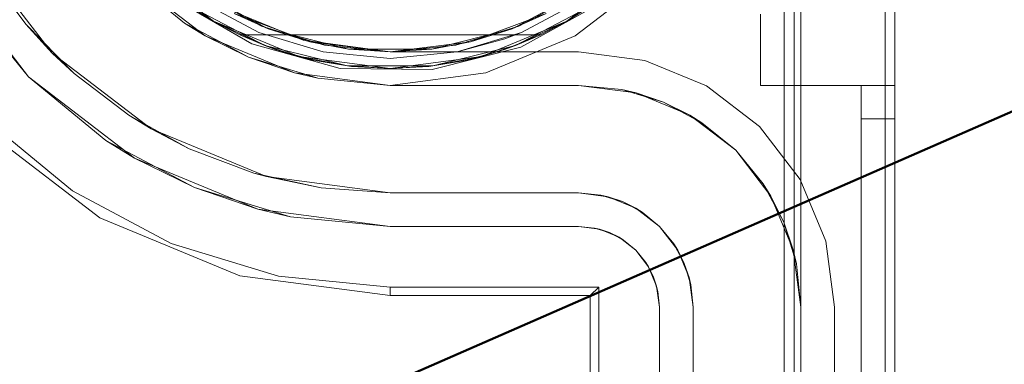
# Model space of a CAD drawing. Extents: x -420 to 300, y 62 to 1112.
# Tile 93 of 256: x -299.697 to -299.405, y 435.804 to 435.907. Entities that reach past the tile are written whole.
import ezdxf

# ---------------------------------------------------------------- set-up
doc = ezdxf.new("R2010")
doc.units = 0
doc.layers.get('0').update_dxf_attribs({"lineweight": 13})
doc.layers.add('ConnectionPoints', color=7, linetype='Continuous', lineweight=50)

# ---------------------------------------------------------------- blocks, each defined once
blk = doc.blocks.new('Blockreferenz-A06CPV4HL0', base_point=(-302.03711, 432.54712))
at = {"color": 251, "linetype": 'ByBlock', "lineweight": -2, "ltscale": 0.13, "true_color": 0x636363}
for p, q in [((-299.46998, 435.99711), (-299.46998, 432.69711)), ((-299.4371, 432.69711), (-299.4371, 435.99711)), ((-299.43999, 435.97679), (-299.43999, 432.71911)), ((-299.69458, 435.88963), (-299.71874, 435.92111)), ((-299.66489, 435.91933), (-299.6421, 435.90185)), ((-299.5321, 435.90185), (-299.50932, 435.91933)), ((-299.71349, 435.91267), (-299.69458, 435.88963)), ((-299.65179, 435.91314), (-299.62823, 435.89942)), ((-299.54823, 435.8985), (-299.52436, 435.91168)), ((-299.61299, 435.90052), (-299.6371, 435.91051)), ((-299.6371, 435.91051), (-299.61299, 435.90052)), ((-299.6421, 435.90185), (-299.61557, 435.89086)), ((-299.5871, 435.89711), (-299.61299, 435.90052)), ((-299.61299, 435.90052), (-299.5871, 435.89711)), ((-299.55863, 435.89086), (-299.5321, 435.90185)), ((-299.62823, 435.89942), (-299.60194, 435.89216)), ((-299.5311, 435.89711), (-299.5871, 435.89711)), ((-299.5871, 435.89711), (-299.5311, 435.89711)), ((-299.5871, 435.89711), (-299.5871, 435.89711)), ((-299.57467, 435.89185), (-299.54823, 435.8985)), ((-299.51143, 435.89452), (-299.5311, 435.89711)), ((-299.5311, 435.89711), (-299.51143, 435.89452)), ((-299.5311, 435.89711), (-299.5311, 435.89711)), ((-299.4931, 435.88693), (-299.51143, 435.89452)), ((-299.51143, 435.89452), (-299.4931, 435.88693)), ((-299.60194, 435.89216), (-299.57467, 435.89185)), ((-299.69458, 435.88963), (-299.67155, 435.87073)), ((-299.6631, 435.86548), (-299.69458, 435.88963)), ((-299.61557, 435.89086), (-299.5871, 435.88711)), ((-299.5871, 435.88711), (-299.55863, 435.89086)), ((-299.47736, 435.87485), (-299.4931, 435.88693)), ((-299.4931, 435.88693), (-299.47736, 435.87485)), ((-299.70731, 435.87691), (-299.68155, 435.85576)), ((-299.7091, 435.87512), (-299.67337, 435.8477)), ((-299.46529, 435.85911), (-299.47736, 435.87485)), ((-299.47736, 435.87485), (-299.46529, 435.85911)), ((-299.64527, 435.85668), (-299.67155, 435.87073)), ((-299.67155, 435.87073), (-299.6631, 435.86548)), ((-299.6631, 435.86548), (-299.64527, 435.85668)), ((-299.62644, 435.85029), (-299.6631, 435.86548)), ((-299.45769, 435.84078), (-299.46529, 435.85911)), ((-299.46529, 435.85911), (-299.45769, 435.84078)), ((-299.61676, 435.84804), (-299.64527, 435.85668)), ((-299.64527, 435.85668), (-299.62644, 435.85029)), ((-299.68155, 435.85576), (-299.65216, 435.84006)), ((-299.62644, 435.85029), (-299.61676, 435.84804)), ((-299.5871, 435.84511), (-299.62644, 435.85029)), ((-299.67337, 435.8477), (-299.63176, 435.83046)), ((-299.61676, 435.84804), (-299.5871, 435.84511)), ((-299.5871, 435.84511), (-299.5311, 435.84511)), ((-299.5311, 435.84511), (-299.5871, 435.84511)), ((-299.5871, 435.84511), (-299.5871, 435.84511)), ((-299.5311, 435.84511), (-299.52489, 435.8443)), ((-299.52642, 435.84465), (-299.5311, 435.84511)), ((-299.5311, 435.84511), (-299.52642, 435.84465)), ((-299.5311, 435.84511), (-299.5311, 435.84511)), ((-299.52489, 435.8443), (-299.52642, 435.84465)), ((-299.52642, 435.84465), (-299.52192, 435.84329)), ((-299.52192, 435.84329), (-299.52489, 435.8443)), ((-299.52489, 435.8443), (-299.5191, 435.8419)), ((-299.5191, 435.8419), (-299.52192, 435.84329)), ((-299.52192, 435.84329), (-299.51777, 435.84107)), ((-299.51777, 435.84107), (-299.5191, 435.8419)), ((-299.5191, 435.8419), (-299.51413, 435.83809)), ((-299.65216, 435.84006), (-299.62027, 435.83038)), ((-299.51413, 435.83809), (-299.51777, 435.84107)), ((-299.51777, 435.84107), (-299.51413, 435.83809)), ((-299.4551, 435.82111), (-299.45769, 435.84078)), ((-299.45769, 435.84078), (-299.4551, 435.82111)), ((-299.51413, 435.83809), (-299.51032, 435.83311)), ((-299.51115, 435.83445), (-299.51413, 435.83809)), ((-299.51413, 435.83809), (-299.51115, 435.83445)), ((-299.51032, 435.83311), (-299.51115, 435.83445)), ((-299.51115, 435.83445), (-299.50893, 435.8303)), ((-299.51032, 435.83311), (-299.50792, 435.82733)), ((-299.50893, 435.8303), (-299.51032, 435.83311)), ((-299.63176, 435.83046), (-299.5871, 435.82458)), ((-299.62027, 435.83038), (-299.5871, 435.82711)), ((-299.50792, 435.82733), (-299.50893, 435.8303)), ((-299.50893, 435.8303), (-299.50756, 435.8258)), ((-299.5871, 435.82711), (-299.5251, 435.82711)), ((-299.5871, 435.82458), (-299.5871, 435.82711)), ((-299.52763, 435.82458), (-299.5251, 435.82711)), ((-299.5251, 435.82711), (-299.5251, 432.86711)), ((-299.50756, 435.8258), (-299.50792, 435.82733)), ((-299.50792, 435.82733), (-299.5071, 435.82111)), ((-299.5871, 435.82458), (-299.52763, 435.82458)), ((-299.52763, 435.82458), (-299.52763, 432.86965)), ((-299.5071, 435.82111), (-299.50756, 435.8258)), ((-299.50756, 435.8258), (-299.5071, 435.82111)), ((-299.5071, 435.82111), (-299.5071, 432.87311)), ((-299.5071, 432.87311), (-299.5071, 435.82111)), ((-299.5071, 435.82111), (-299.5071, 435.82111)), ((-299.4551, 432.87311), (-299.4551, 435.82111)), ((-299.4551, 435.82111), (-299.4551, 432.87311)), ((-299.4551, 435.82111), (-299.4551, 435.82111))]:
    blk.add_line(p, q, dxfattribs=at)
blk = doc.blocks.new('Blockreferenz-A06CPV4JL0', base_point=(-299.70212, 435.68472))
at = {"color": 0, "linetype": 'ByBlock', "lineweight": -2, "ltscale": 0.13}
for p, q in [((-299.6396, 435.90618), (-299.66135, 435.92287)), ((-299.66135, 435.92287), (-299.6396, 435.90618)), ((-299.51286, 435.92287), (-299.5346, 435.90618)), ((-299.5346, 435.90618), (-299.51286, 435.92287)), ((-299.62338, 435.90393), (-299.6451, 435.91565)), ((-299.5291, 435.91565), (-299.55083, 435.90393)), ((-299.6468, 435.91074), (-299.6396, 435.90618)), ((-299.62437, 435.89895), (-299.6468, 435.91074)), ((-299.6468, 435.91074), (-299.6396, 435.90618)), ((-299.6468, 435.91074), (-299.62437, 435.89895)), ((-299.6335, 435.90853), (-299.62338, 435.90393)), ((-299.6335, 435.90853), (-299.611, 435.90001)), ((-299.56321, 435.90001), (-299.5407, 435.90853)), ((-299.55083, 435.90393), (-299.5407, 435.90853)), ((-299.52741, 435.91074), (-299.54984, 435.89895)), ((-299.54984, 435.89895), (-299.52741, 435.91074)), ((-299.5346, 435.90618), (-299.52741, 435.91074)), ((-299.5346, 435.90618), (-299.52741, 435.91074)), ((-299.6396, 435.90618), (-299.63182, 435.90211)), ((-299.61428, 435.89569), (-299.6396, 435.90618)), ((-299.6396, 435.90618), (-299.62437, 435.89895)), ((-299.6396, 435.90618), (-299.61428, 435.89569)), ((-299.5346, 435.90618), (-299.55993, 435.89569)), ((-299.55993, 435.89569), (-299.5346, 435.90618)), ((-299.54984, 435.89895), (-299.5346, 435.90618)), ((-299.54238, 435.90211), (-299.5346, 435.90618)), ((-299.59945, 435.89788), (-299.62338, 435.90393)), ((-299.62338, 435.90393), (-299.611, 435.90001)), ((-299.55083, 435.90393), (-299.57476, 435.89788)), ((-299.56321, 435.90001), (-299.55083, 435.90393)), ((-299.63182, 435.90211), (-299.62437, 435.89895)), ((-299.63182, 435.90211), (-299.62113, 435.89778)), ((-299.54238, 435.90211), (-299.63182, 435.90211)), ((-299.63182, 435.90211), (-299.63182, 435.90211)), ((-299.63182, 435.90211), (-299.62113, 435.89778)), ((-299.54238, 435.90211), (-299.63182, 435.90211)), ((-299.611, 435.90001), (-299.59945, 435.89788)), ((-299.611, 435.90001), (-299.5871, 435.89711)), ((-299.5871, 435.89711), (-299.56321, 435.90001)), ((-299.57476, 435.89788), (-299.56321, 435.90001)), ((-299.55308, 435.89778), (-299.54238, 435.90211)), ((-299.55308, 435.89778), (-299.54238, 435.90211)), ((-299.54984, 435.89895), (-299.54238, 435.90211)), ((-299.54238, 435.90211), (-299.54238, 435.90211)), ((-299.62437, 435.89895), (-299.62113, 435.89778)), ((-299.59977, 435.89288), (-299.62437, 435.89895)), ((-299.62437, 435.89895), (-299.61428, 435.89569)), ((-299.62437, 435.89895), (-299.59977, 435.89288)), ((-299.62113, 435.89778), (-299.61809, 435.89692)), ((-299.62113, 435.89778), (-299.61428, 435.89569)), ((-299.61002, 435.89465), (-299.62113, 435.89778)), ((-299.61809, 435.89692), (-299.61252, 435.89535)), ((-299.57476, 435.89788), (-299.59945, 435.89788)), ((-299.59945, 435.89788), (-299.5871, 435.89711)), ((-299.5871, 435.89711), (-299.57476, 435.89788)), ((-299.54984, 435.89895), (-299.57444, 435.89288)), ((-299.57444, 435.89288), (-299.54984, 435.89895)), ((-299.55308, 435.89778), (-299.56419, 435.89465)), ((-299.56169, 435.89535), (-299.55611, 435.89692)), ((-299.55993, 435.89569), (-299.54984, 435.89895)), ((-299.55993, 435.89569), (-299.55308, 435.89778)), ((-299.55611, 435.89692), (-299.55308, 435.89778)), ((-299.55308, 435.89778), (-299.54984, 435.89895)), ((-299.61428, 435.89569), (-299.61002, 435.89465)), ((-299.5871, 435.89211), (-299.61428, 435.89569)), ((-299.61428, 435.89569), (-299.59977, 435.89288)), ((-299.61428, 435.89569), (-299.5871, 435.89211)), ((-299.61252, 435.89535), (-299.61002, 435.89465)), ((-299.61002, 435.89465), (-299.59977, 435.89288)), ((-299.61002, 435.89465), (-299.59863, 435.89275)), ((-299.61002, 435.89465), (-299.59863, 435.89275)), ((-299.55993, 435.89569), (-299.5871, 435.89211)), ((-299.5871, 435.89211), (-299.55993, 435.89569)), ((-299.57558, 435.89275), (-299.56419, 435.89465)), ((-299.57558, 435.89275), (-299.56419, 435.89465)), ((-299.57444, 435.89288), (-299.55993, 435.89569)), ((-299.57444, 435.89288), (-299.56419, 435.89465)), ((-299.56419, 435.89465), (-299.55993, 435.89569)), ((-299.56419, 435.89465), (-299.56169, 435.89535)), ((-299.59977, 435.89288), (-299.59863, 435.89275)), ((-299.57444, 435.89288), (-299.59977, 435.89288)), ((-299.59977, 435.89288), (-299.5871, 435.89211)), ((-299.59977, 435.89288), (-299.57444, 435.89288)), ((-299.59863, 435.89275), (-299.5871, 435.89211)), ((-299.59863, 435.89275), (-299.5871, 435.89211)), ((-299.5871, 435.89211), (-299.57444, 435.89288)), ((-299.5871, 435.89211), (-299.57558, 435.89275)), ((-299.5871, 435.89211), (-299.57558, 435.89275)), ((-299.57558, 435.89275), (-299.57444, 435.89288))]:
    blk.add_line(p, q, dxfattribs=at)
blk = doc.blocks.new('Blockreferenz-A06CPV4PL0', base_point=(-302.03711, 432.54712))
at = {"color": 9, "linetype": 'ByBlock', "lineweight": -2, "ltscale": 0.13, "true_color": 0xc1c9c4}
for p, q in [((-299.4671, 435.99711), (-299.4671, 434.64711)), ((-299.4651, 435.99711), (-299.4651, 432.69711)), ((-299.4651, 435.82111), (-299.4651, 435.99711)), ((-299.4371, 432.69711), (-299.4371, 435.99711)), ((-299.4371, 432.69711), (-299.4371, 435.99711)), ((-299.68751, 435.89671), (-299.71008, 435.92611)), ((-299.70751, 435.92185), (-299.69541, 435.90528)), ((-299.6421, 435.90185), (-299.66489, 435.91933)), ((-299.66489, 435.91933), (-299.64822, 435.90565)), ((-299.64377, 435.9123), (-299.62614, 435.90288)), ((-299.62614, 435.90288), (-299.64377, 435.9123)), ((-299.64266, 435.91397), (-299.62537, 435.90473)), ((-299.54884, 435.90473), (-299.53155, 435.91397)), ((-299.54807, 435.90288), (-299.53044, 435.9123)), ((-299.53044, 435.9123), (-299.54807, 435.90288)), ((-299.64822, 435.90565), (-299.6421, 435.90185)), ((-299.6444, 435.90361), (-299.64822, 435.90565)), ((-299.4771, 435.90833), (-299.4771, 435.90211)), ((-299.4771, 435.90833), (-299.4771, 435.90211)), ((-299.4371, 435.90211), (-299.4371, 435.90833)), ((-299.4371, 435.90833), (-299.4371, 435.90211)), ((-299.69541, 435.90528), (-299.68751, 435.89671)), ((-299.68105, 435.89064), (-299.69541, 435.90528)), ((-299.63767, 435.90001), (-299.6444, 435.90361)), ((-299.62614, 435.90288), (-299.607, 435.89707)), ((-299.607, 435.89707), (-299.62614, 435.90288)), ((-299.62537, 435.90473), (-299.60661, 435.89904)), ((-299.56759, 435.89904), (-299.54884, 435.90473)), ((-299.5672, 435.89707), (-299.54807, 435.90288)), ((-299.55299, 435.90099), (-299.54807, 435.90288)), ((-299.54807, 435.90288), (-299.55299, 435.90099)), ((-299.61557, 435.89086), (-299.6421, 435.90185)), ((-299.6421, 435.90185), (-299.6292, 435.89549)), ((-299.6292, 435.89549), (-299.63767, 435.90001)), ((-299.5672, 435.89707), (-299.55299, 435.90099)), ((-299.55299, 435.90099), (-299.5672, 435.89707)), ((-299.4771, 435.90211), (-299.4771, 435.89488)), ((-299.4771, 435.90211), (-299.4771, 435.89488)), ((-299.4371, 435.89488), (-299.4371, 435.90211)), ((-299.4371, 435.90211), (-299.4371, 435.89488)), ((-299.607, 435.89707), (-299.5871, 435.89511)), ((-299.5871, 435.89511), (-299.607, 435.89707)), ((-299.60661, 435.89904), (-299.5871, 435.89711)), ((-299.5871, 435.89711), (-299.56759, 435.89904)), ((-299.5871, 435.89511), (-299.5672, 435.89707)), ((-299.5672, 435.89707), (-299.5871, 435.89511)), ((-299.6581, 435.87414), (-299.68751, 435.89671)), ((-299.68751, 435.89671), (-299.68105, 435.89064)), ((-299.62001, 435.8927), (-299.6292, 435.89549)), ((-299.6292, 435.89549), (-299.61557, 435.89086)), ((-299.4771, 435.89488), (-299.4771, 435.88711)), ((-299.4771, 435.89488), (-299.4771, 435.88711)), ((-299.4371, 435.88711), (-299.4371, 435.89488)), ((-299.4371, 435.89488), (-299.4371, 435.88711)), ((-299.61271, 435.89049), (-299.62001, 435.8927)), ((-299.68105, 435.89064), (-299.66473, 435.87821)), ((-299.5871, 435.88711), (-299.61557, 435.89086)), ((-299.61557, 435.89086), (-299.60856, 435.88923)), ((-299.60856, 435.88923), (-299.61271, 435.89049)), ((-299.60856, 435.88923), (-299.5871, 435.88711)), ((-299.5311, 435.88711), (-299.5871, 435.88711)), ((-299.5871, 435.88711), (-299.5672, 435.88711)), ((-299.5871, 435.88711), (-299.5871, 435.88711)), ((-299.5672, 435.88711), (-299.54807, 435.88711)), ((-299.54807, 435.88711), (-299.5311, 435.88711)), ((-299.51402, 435.88487), (-299.5311, 435.88711)), ((-299.51823, 435.88585), (-299.5311, 435.88711)), ((-299.5311, 435.88711), (-299.51823, 435.88585)), ((-299.5311, 435.88711), (-299.5311, 435.88711)), ((-299.51402, 435.88487), (-299.51823, 435.88585)), ((-299.51823, 435.88585), (-299.50585, 435.88209)), ((-299.4771, 435.88711), (-299.4471, 435.88711)), ((-299.4771, 435.88711), (-299.4771, 435.88711)), ((-299.4771, 435.88711), (-299.4471, 435.88711)), ((-299.4471, 435.88711), (-299.4471, 435.88692)), ((-299.4421, 435.88711), (-299.4471, 435.88711)), ((-299.4471, 435.88711), (-299.4371, 435.88711)), ((-299.4471, 435.88711), (-299.4471, 434.34711)), ((-299.4471, 435.88711), (-299.4471, 435.88711)), ((-299.4471, 435.88711), (-299.4471, 434.34711)), ((-299.4421, 435.88711), (-299.4471, 435.88711)), ((-299.4471, 435.88711), (-299.4471, 435.88711)), ((-299.4471, 435.88711), (-299.4471, 435.88711)), ((-299.4471, 435.88711), (-299.4471, 435.88711)), ((-299.4471, 435.88711), (-299.4471, 435.88711)), ((-299.4471, 435.88711), (-299.4471, 435.88711)), ((-299.4471, 435.88692), (-299.4471, 435.88711)), ((-299.4471, 435.88711), (-299.4371, 435.88711)), ((-299.4471, 435.88692), (-299.4471, 435.88635)), ((-299.4471, 435.88635), (-299.4471, 435.88692)), ((-299.4471, 435.88635), (-299.4471, 435.88543)), ((-299.4471, 435.88543), (-299.4471, 435.88635)), ((-299.4471, 435.88543), (-299.4471, 435.88419)), ((-299.4471, 435.88419), (-299.4471, 435.88543)), ((-299.4371, 435.88711), (-299.4421, 435.88711)), ((-299.4371, 435.88711), (-299.4421, 435.88711)), ((-299.4371, 435.88677), (-299.4371, 435.88711)), ((-299.4371, 434.34711), (-299.4371, 435.88711)), ((-299.4371, 435.88711), (-299.4371, 435.88711)), ((-299.4371, 435.88711), (-299.4371, 435.88677)), ((-299.4371, 435.88711), (-299.4371, 434.34711)), ((-299.4371, 435.88577), (-299.4371, 435.88677)), ((-299.4371, 435.88677), (-299.4371, 435.88577)), ((-299.4371, 435.88419), (-299.4371, 435.88577)), ((-299.4371, 435.88577), (-299.4371, 435.88419)), ((-299.4981, 435.87827), (-299.51402, 435.88487)), ((-299.50585, 435.88209), (-299.51402, 435.88487)), ((-299.4471, 435.88419), (-299.4471, 435.88267)), ((-299.4471, 435.88267), (-299.4471, 435.88419)), ((-299.4471, 435.88267), (-299.4471, 435.88094)), ((-299.4471, 435.88094), (-299.4471, 435.88267)), ((-299.4371, 435.88211), (-299.4371, 435.88419)), ((-299.4371, 435.88419), (-299.4371, 435.88211)), ((-299.4981, 435.87827), (-299.50585, 435.88209)), ((-299.50585, 435.88209), (-299.49444, 435.87599)), ((-299.4471, 435.88094), (-299.4471, 435.87907)), ((-299.4471, 435.87907), (-299.4471, 435.88094)), ((-299.4371, 435.8797), (-299.4371, 435.88211)), ((-299.4371, 435.88211), (-299.4371, 435.8797)), ((-299.4371, 435.87711), (-299.4371, 435.8797)), ((-299.4371, 435.8797), (-299.4371, 435.87711)), ((-299.66473, 435.87821), (-299.6581, 435.87414)), ((-299.64679, 435.86827), (-299.66473, 435.87821)), ((-299.48443, 435.86778), (-299.4981, 435.87827)), ((-299.49444, 435.87599), (-299.4981, 435.87827)), ((-299.4471, 435.87907), (-299.4471, 435.87711)), ((-299.4471, 435.87711), (-299.4471, 435.87907)), ((-299.4471, 435.87711), (-299.4421, 435.87711)), ((-299.4471, 435.87711), (-299.4471, 432.81711)), ((-299.4421, 435.87711), (-299.4471, 435.87711)), ((-299.4471, 432.81711), (-299.4471, 435.87711)), ((-299.4421, 435.87711), (-299.4371, 435.87711)), ((-299.4371, 435.87711), (-299.4421, 435.87711)), ((-299.4371, 432.81711), (-299.4371, 435.87711)), ((-299.4371, 435.87711), (-299.4371, 432.81711)), ((-299.62386, 435.85995), (-299.6581, 435.87414)), ((-299.6581, 435.87414), (-299.64679, 435.86827)), ((-299.48443, 435.86778), (-299.49444, 435.87599)), ((-299.49444, 435.87599), (-299.48443, 435.86778)), ((-299.64679, 435.86827), (-299.6276, 435.86101)), ((-299.47395, 435.85411), (-299.48443, 435.86778)), ((-299.47623, 435.85778), (-299.48443, 435.86778)), ((-299.48443, 435.86778), (-299.47623, 435.85778)), ((-299.6276, 435.86101), (-299.62386, 435.85995)), ((-299.60756, 435.8566), (-299.6276, 435.86101)), ((-299.5871, 435.85511), (-299.62386, 435.85995)), ((-299.62386, 435.85995), (-299.60756, 435.8566)), ((-299.60756, 435.8566), (-299.5871, 435.85511)), ((-299.5871, 435.85511), (-299.60756, 435.8566)), ((-299.47395, 435.85411), (-299.47623, 435.85778)), ((-299.47623, 435.85778), (-299.47013, 435.84637)), ((-299.5871, 435.85511), (-299.5311, 435.85511)), ((-299.5311, 435.85511), (-299.5871, 435.85511)), ((-299.5871, 435.85511), (-299.5871, 435.85511)), ((-299.5311, 435.85511), (-299.5223, 435.85396)), ((-299.52447, 435.85446), (-299.5311, 435.85511)), ((-299.5311, 435.85511), (-299.5311, 435.85511)), ((-299.5223, 435.85396), (-299.52447, 435.85446)), ((-299.52447, 435.85446), (-299.52319, 435.85407)), ((-299.52319, 435.85407), (-299.52093, 435.85339)), ((-299.51809, 435.85253), (-299.5223, 435.85396)), ((-299.5223, 435.85396), (-299.5141, 435.85056)), ((-299.52093, 435.85339), (-299.51809, 435.85253)), ((-299.46735, 435.8382), (-299.47395, 435.85411)), ((-299.47013, 435.84637), (-299.47395, 435.85411)), ((-299.5141, 435.85056), (-299.51809, 435.85253)), ((-299.51809, 435.85253), (-299.51548, 435.85113)), ((-299.51548, 435.85113), (-299.51339, 435.85002)), ((-299.51221, 435.84938), (-299.5141, 435.85056)), ((-299.5141, 435.85056), (-299.50706, 435.84516)), ((-299.51339, 435.85002), (-299.51221, 435.84938)), ((-299.50706, 435.84516), (-299.51221, 435.84938)), ((-299.50706, 435.84516), (-299.50166, 435.83811)), ((-299.50283, 435.84), (-299.50706, 435.84516)), ((-299.46735, 435.8382), (-299.47013, 435.84637)), ((-299.47013, 435.84637), (-299.46637, 435.83399)), ((-299.50283, 435.84), (-299.5022, 435.83882)), ((-299.50166, 435.83811), (-299.50283, 435.84)), ((-299.5022, 435.83882), (-299.50109, 435.83674)), ((-299.49969, 435.83413), (-299.50166, 435.83811)), ((-299.50166, 435.83811), (-299.49826, 435.82991)), ((-299.50109, 435.83674), (-299.49969, 435.83413)), ((-299.4651, 435.82111), (-299.46735, 435.8382)), ((-299.46637, 435.83399), (-299.46735, 435.8382)), ((-299.49826, 435.82991), (-299.49969, 435.83413)), ((-299.49969, 435.83413), (-299.49883, 435.83129)), ((-299.4651, 435.82111), (-299.46637, 435.83399)), ((-299.46637, 435.83399), (-299.4651, 435.82111)), ((-299.49883, 435.83129), (-299.49815, 435.82903)), ((-299.49776, 435.82775), (-299.49826, 435.82991)), ((-299.49826, 435.82991), (-299.4971, 435.82111)), ((-299.49815, 435.82903), (-299.49776, 435.82775)), ((-299.4971, 435.82111), (-299.49776, 435.82775)), ((-299.4971, 435.82111), (-299.4971, 432.87311)), ((-299.4971, 435.75711), (-299.4971, 435.82111)), ((-299.4971, 435.82111), (-299.4971, 435.82111)), ((-299.4651, 432.87311), (-299.4651, 435.82111)), ((-299.4651, 435.82111), (-299.4651, 435.82111))]:
    blk.add_line(p, q, dxfattribs=at)
blk = doc.blocks.new('Bauteilbeschriftung-A06CPV6DL0', base_point=(-299.91599, 435.65448))
at = {"color": 0, "linetype": 'ByBlock', "lineweight": -2, "ltscale": 0.5}
blk.add_line((-297.46079, 436.72913), (-299.91598, 435.65447), dxfattribs=at)

msp = doc.modelspace()

# ---------------------------------------------------------------- block references
at = {"ltscale": 0.13}
for name, p in [('Blockreferenz-A06CPV4HL0', (-302.03711, 432.54712)), ('Blockreferenz-A06CPV4PL0', (-302.03711, 432.54712)), ('Blockreferenz-A06CPV4JL0', (-299.70212, 435.68472))]:
    msp.add_blockref(name, p, dxfattribs=at)
at = {"layer": 'ConnectionPoints', "ltscale": 0.5}
msp.add_blockref('Bauteilbeschriftung-A06CPV6DL0', (-299.91599, 435.65448), dxfattribs=at)

doc.saveas('drawing.dxf')
